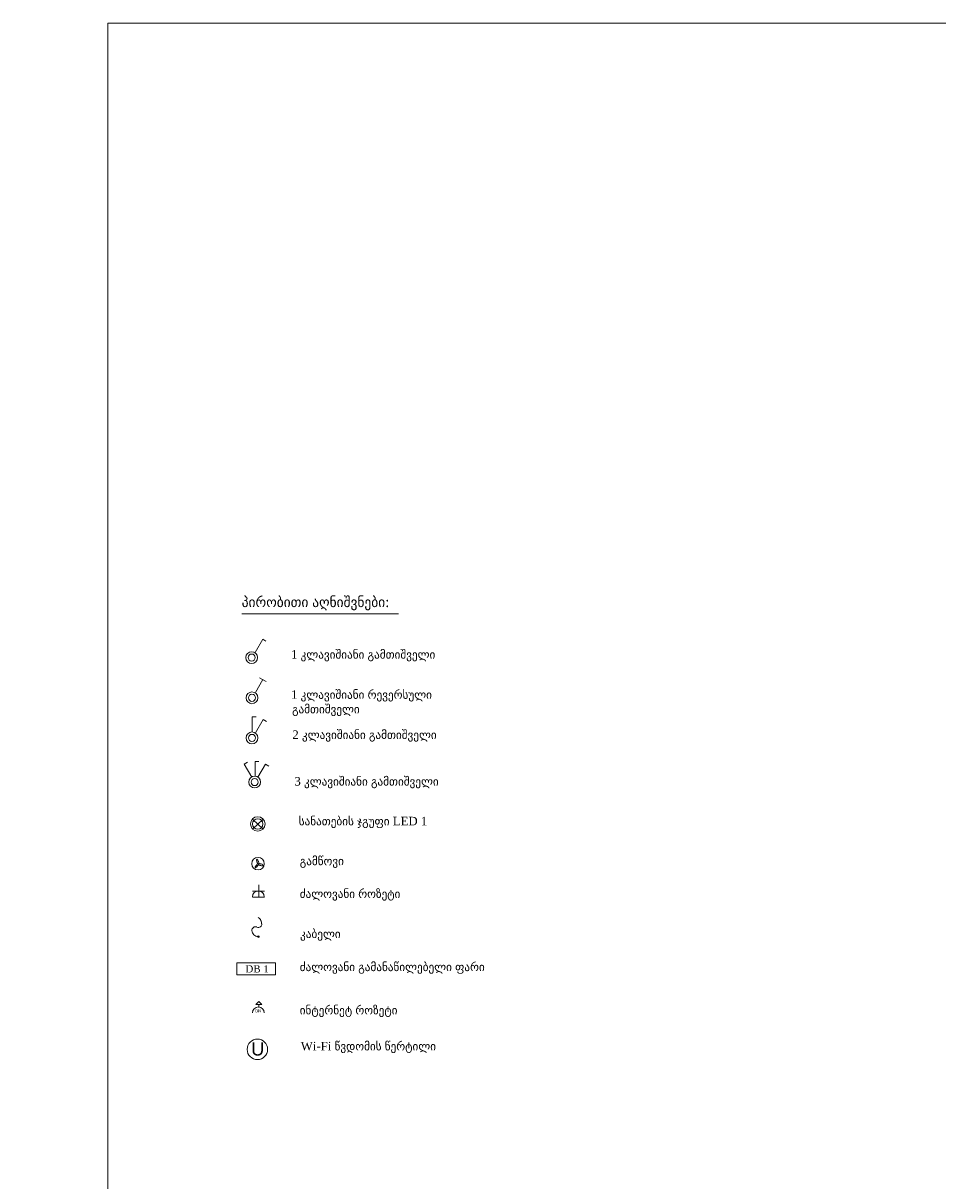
# Model space of a CAD drawing. Header units: millimetres. Extents: x 413 to 305578, y 115 to 38116.
# Tile 129 of 194: x 86514 to 97299, y 13954 to 27607. Entities that reach past the tile are written whole.
import ezdxf

# ---------------------------------------------------------------- set-up
doc = ezdxf.new("R2010")
doc.units = ezdxf.units.MM
for name, color, linetype in [('PDF _0', 1, 'Continuous'), ('PDF _DN-MultiRoom', 5, 'Continuous'), ('PDF _DN-Wifi', 5, 'Continuous'), ('PDF _PD-Socket', 1, 'Continuous'), ('PDF _PDF_Geometry', 7, 'Continuous'), ('PDF _Текст', 7, 'Continuous')]:
    doc.layers.add(name, color=color, linetype=linetype)
for name, color, linetype, true_color in [('PDF _Klimat', 7, 'Continuous', 0x0000dd), ('PDF _PD-Lighting', 7, 'Continuous', 0xb80000), ('PDF _PD-Switches', 7, 'Continuous', 0x37dd00)]:
    doc.layers.add(name, color=color, linetype=linetype, true_color=true_color)
doc.styles.add('PDF Century Gothic', font='GOTHIC.TTF')
doc.styles.add('PDF Sylfaen', font='sylfaen.ttf')
doc.styles.add('PDF YuGothicUI', font='arial.ttf')

msp = doc.modelspace()

# ---------------------------------------------------------------- linework, layer by layer
at = {"layer": 'PDF _0', "color": 7, "lineweight": 0}
msp.add_lwpolyline([(89092, 20643), (90939, 20643)], dxfattribs=at)
at = {"layer": 'PDF _DN-MultiRoom', "lineweight": 0}
msp.add_circle((89276, 15505), 121, dxfattribs=at)
at = {"layer": 'PDF _DN-Wifi', "lineweight": 0}
msp.add_lwpolyline([(89327, 16035), (89291, 16071), (89256, 16035)], close=True, dxfattribs=at)
msp.add_lwpolyline([(89291, 16000), (89291, 16035)], dxfattribs=at)
msp.add_arc((89288, 15935), 69.6, 0, 180, dxfattribs=at)
at = {"layer": 'PDF _Klimat', "lineweight": 0}
msp.add_lwpolyline([(89357, 17694, 1), (89210, 17694, 1)], format="xyb", close=True, dxfattribs=at)
for points in [[(89287, 17691), (89283, 17691), (89279, 17691), (89279, 17687), (89275, 17687), (89271, 17683), (89267, 17679), (89263, 17675), (89259, 17671), (89256, 17667), (89252, 17663), (89248, 17659), (89248, 17655), (89248, 17651), (89248, 17647), (89252, 17647), (89256, 17651), (89259, 17651), (89263, 17655), (89267, 17659), (89271, 17659), (89275, 17663), (89275, 17667), (89279, 17671), (89283, 17675), (89287, 17679), (89287, 17683), (89287, 17687)], [(89287, 17691), (89291, 17691), (89291, 17695), (89291, 17699), (89291, 17703), (89291, 17707), (89287, 17715), (89287, 17719), (89287, 17723), (89283, 17727), (89283, 17735), (89279, 17739), (89279, 17743), (89275, 17743), (89275, 17747), (89271, 17747), (89271, 17743), (89267, 17739), (89267, 17735), (89267, 17731), (89271, 17723), (89271, 17719), (89271, 17715), (89275, 17711), (89275, 17703), (89279, 17699), (89279, 17695), (89283, 17695), (89283, 17691)], [(89287, 17691), (89287, 17687), (89291, 17683), (89295, 17683), (89295, 17679), (89303, 17679), (89307, 17675), (89311, 17675), (89315, 17675), (89323, 17671), (89327, 17671), (89331, 17671), (89335, 17671), (89339, 17671), (89343, 17671), (89343, 17675), (89343, 17679), (89339, 17679), (89339, 17683), (89335, 17683), (89331, 17687), (89327, 17687), (89319, 17691), (89315, 17691), (89311, 17691), (89307, 17691), (89299, 17695), (89295, 17695), (89291, 17691)]]:
    msp.add_lwpolyline(points, close=True, dxfattribs=at)
at = {"layer": 'PDF _PD-Lighting', "lineweight": 0}
for points in [[(89224, 18105), (89339, 18216)], [(89224, 18216), (89339, 18105)]]:
    msp.add_lwpolyline(points, dxfattribs=at)
at = {"layer": 'PDF _PD-Lighting', "color": 7, "lineweight": 0}
msp.add_lwpolyline([(89490, 16382), (89490, 16525), (89033, 16525), (89033, 16382)], close=True, dxfattribs=at)
at = {"layer": 'PDF _PD-Lighting', "lineweight": 0}
for radius in [85.6, 61.7]:
    msp.add_circle((89280, 18163), radius, dxfattribs=at)
at = {"layer": 'PDF _PD-Socket', "lineweight": 0}
for points in [[(89220, 17372), (89359, 17372)], [(89291, 17301), (89291, 17444)], [(89220, 17301), (89359, 17301)]]:
    msp.add_lwpolyline(points, dxfattribs=at)
msp.add_lwpolyline([(89269, 16948, 0.571062), (89211, 16906, 0.175962), (89234, 16856, 0.175616), (89285, 16832)], format="xyb", dxfattribs=at)
for radius in [9.95, 5.97]:
    msp.add_circle((89288, 16834), radius, dxfattribs=at)
for centre, radius, start, end in [((89288, 17304), 69.6, 0, 180), ((89288, 16985), 41.8, 246.3189, 359.9065), ((89244, 16985), 85.6, 30.3333, 60.3369), ((89244, 16985), 81.6, 359.9066, 30.3333)]:
    msp.add_arc(centre, radius, start, end, dxfattribs=at)
at = {"layer": 'PDF _PD-Switches', "lineweight": 0}
for points in [[(89248, 20186), (89339, 20341), (89375, 20317)], [(89252, 19712), (89339, 19867)], [(89299, 19887), (89379, 19844)], [(89216, 19247), (89216, 19426), (89263, 19426)], [(89252, 19239), (89343, 19394), (89383, 19370)], [(89212, 18713), (89120, 18869), (89160, 18893)], [(89248, 18721), (89248, 18900), (89291, 18900)], [(89283, 18713), (89371, 18869), (89411, 18845)]]:
    msp.add_lwpolyline(points, dxfattribs=at)
for centre, radius in [((89208, 20125), 69.6), ((89208, 20125), 41.8), ((89212, 19651), 69.6), ((89212, 19651), 41.8), ((89212, 19178), 69.6), ((89212, 19178), 41.8), ((89244, 18657), 69.6), ((89244, 18657), 41.8)]:
    msp.add_circle(centre, radius, dxfattribs=at)
at = {"layer": 'PDF _PDF_Geometry', "lineweight": 0}
msp.add_lwpolyline([(87513, 361), (125327, 361), (125327, 27607), (87513, 27607), (87513, 361), (86713, 361), (86713, 6012), (87513, 6012), (86514, 6012), (86514, 10329), (87513, 10329)], dxfattribs=at)

# ---------------------------------------------------------------- texts
at = {"layer": 'PDF _Текст', "attachment_point": 4, "style": 'PDF Sylfaen'}
for s, insert, char_height in [('პირობითი აღნიშვნები:', (89091, 20762), 120.17), ('1 კლავიშიანი გამთიშველი', (89672, 20147), 100.14), ('1 კლავიშიანი რევერსული', (89672, 19673), 100.14), ('გამთიშველი', (89684, 19502), 100.1), ('2 კლავიშიანი გამთიშველი', (89688, 19200), 100.14), ('3 კლავიშიანი გამთიშველი', (89712, 18650), 100.14), ('სანათების ჯგუფი LED 1', (89763, 18181), 100.14), ('გამწოვი', (89775, 17711), 100.1), ('ძალოვანი როზეტი', (89775, 17325), 100.14), ('კაბელი', (89779, 16852), 100.1), ('ძალოვანი გამანაწილებელი ფარი', (89775, 16462), 100.14), ('DB 1', (89135, 16454), 85.2), ('ინტერნეტ როზეტი', (89775, 15952), 100.14), ('Wi-Fi წვდომის წერტილი', (89787, 15527), 100.14)]:
    msp.add_mtext(s, dxfattribs=dict(at, insert=insert, char_height=char_height))
at = {"layer": 'PDF _Текст', "color": 5, "attachment_point": 4}
for s, insert, char_height, style in [('DN', (89250, 15959), 35, 'PDF Century Gothic'), ('U', (89202, 15508), 154, 'PDF YuGothicUI')]:
    msp.add_mtext(s, dxfattribs=dict(at, insert=insert, char_height=char_height, style=style))

doc.saveas('drawing.dxf')
